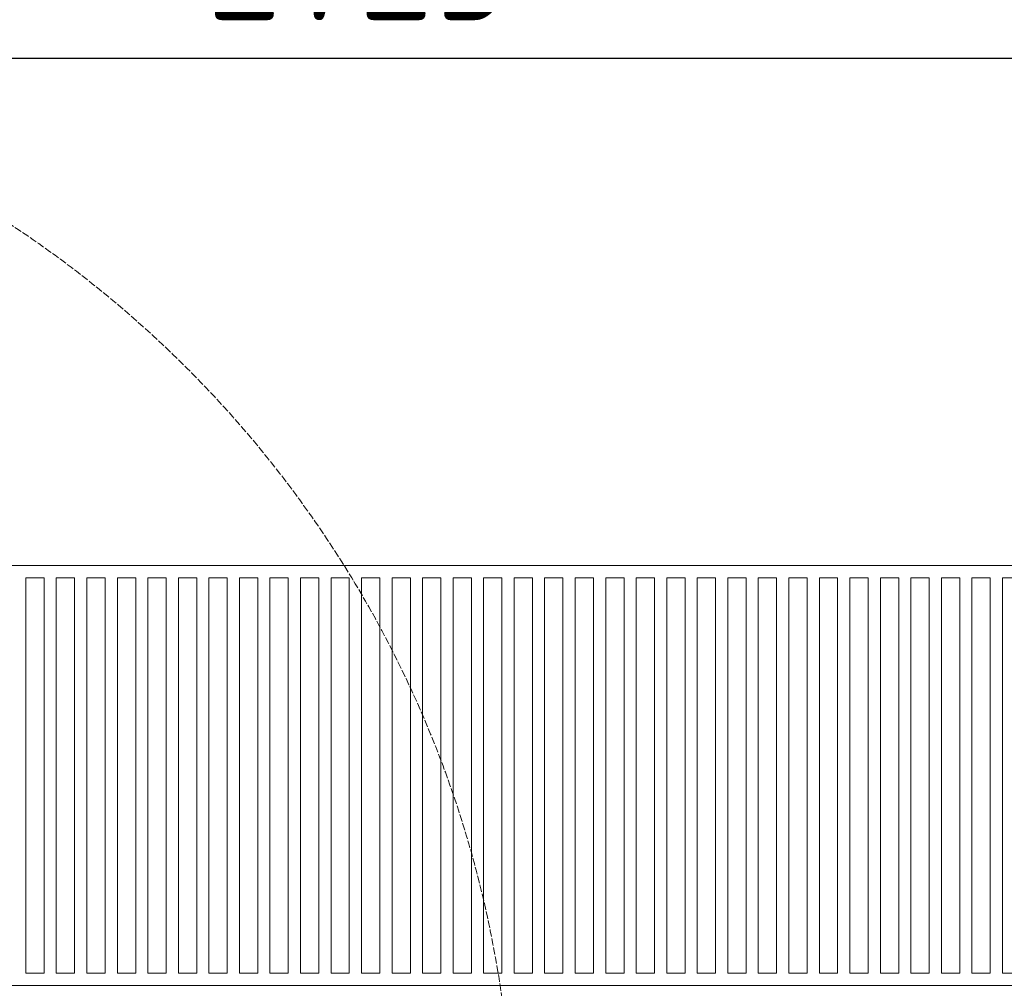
# Model space of a CAD drawing. Header units: inches. Extents: x -96941 to 10978768, y -673 to 1070890.
# Tile 120 of 256: x 58341 to 59148, y 3846 to 4639. Entities that reach past the tile are written whole.
import ezdxf

# ---------------------------------------------------------------- set-up
doc = ezdxf.new("R2010")
doc.units = ezdxf.units.IN
doc.linetypes.add('ACAD_ISO02W100', pattern=[15, 12, -3])
doc.layers.get('Defpoints').update_dxf_attribs({"color": 6, "lineweight": 9})
for name, color, linetype, lineweight in [('!_A_03_ČIARKOVANÁ', 41, 'ACAD_ISO02W100', 13), ('!_A_21_KÓTY', 3, 'Continuous', 9), ('!_A_23_ŠRAFY', 252, 'Continuous', 9)]:
    doc.layers.add(name, color=color, linetype=linetype, lineweight=lineweight)
doc.layers.add('!_A_52_NOVÉ KCIE', color=7, linetype='Continuous', lineweight=13, true_color=0xa30000)
doc.styles.add('Iso CP', font='isocp.shx', dxfattribs={"width": 0.8})
doc.dimstyles.new('1-50', dxfattribs={"dimscale": 50, "dimtxt": 2.5, "dimasz": 1.5, "dimexe": 1.25, "dimexo": 1, "dimtad": 1, "dimdec": 0, "dimrnd": 5, "dimdsep": 46, "dimtxsty": 'Iso CP', "dimblk1": 'OBLIQUE', "dimblk2": 'OBLIQUE', "dimsah": 1, "dimcen": 2.5, "dimclrt": 4, "dimadec": 0, "dimazin": 0, "dimtfac": 1, "dimtdec": 0, "dimtmove": 1, "dimatfit": 3, "dimldrblk": 'OBLIQUE', "dimfxl": 5, "dimfxlon": 1, "dimtfill": 1, "dimtolj": 1, "dimtzin": 0, "dimarcsym": 0})

# ---------------------------------------------------------------- blocks, each defined once
blk = doc.blocks.new('_Oblique')
at = {"color": 0, "linetype": 'ByBlock', "lineweight": -2}
blk.add_line((-0.5, -0.5), (0.5, 0.5), dxfattribs=at)
blk = doc.blocks.new('*D2464')
at = {"layer": '!_A_21_KÓTY', "color": 0, "lineweight": -2, "transparency": 16777216}
for p, q in [((57257.66, 4857.76), (57257.66, 4545.26)), ((59982.59, 4857.76), (59982.59, 4545.26)), ((59982.59, 4607.76), (57257.66, 4607.76))]:
    blk.add_line(p, q, dxfattribs=at)
at = {"layer": 'Defpoints', "color": 0, "transparency": 16777216}
for p in [(57257.66, 5646.13), (59982.59, 5289.83), (57257.66, 4607.76)]:
    blk.add_point(p, dxfattribs=at)
at = {"layer": '!_A_21_KÓTY', "color": 0, "lineweight": -2, "transparency": 16777216, "xscale": 75, "yscale": 75, "zscale": 75, "rotation": 180}
blk.add_blockref('_Oblique', (57257.66, 4607.76), dxfattribs=at)
at = {"layer": '!_A_21_KÓTY', "color": 0, "lineweight": -2, "transparency": 16777216, "xscale": 75, "yscale": 75, "zscale": 75}
blk.add_blockref('_Oblique', (59982.59, 4607.76), dxfattribs=at)
at = {"layer": '!_A_21_KÓTY', "color": 4, "transparency": 16777216, "insert": (58620.13, 4701.52), "char_height": 125, "attachment_point": 5, "style": 'Iso CP', "bg_fill": 3, "box_fill_scale": 1.1, "bg_fill_color": 256, "bg_fill_true_color": 13158600, "bg_fill_transparency": 0}
blk.add_mtext('\\A1;2725', dxfattribs=at)

msp = doc.modelspace()

# ---------------------------------------------------------------- linework, layer by layer
at = {"layer": '!_A_03_ČIARKOVANÁ', "color": 14, "ltscale": 0.5, "true_color": 0xa30000}
msp.add_arc((57833.485, 3709.244), 911.75, 0, 90, dxfattribs=at)
at = {"layer": '!_A_23_ŠRAFY', "color": 14, "true_color": 0xa30000}
for points in [[(58346.233, 3858.126), (58346.233, 4182.126), (58361.233, 4182.126), (58361.233, 3858.126)], [(58371.233, 3858.126), (58371.233, 4182.126), (58386.233, 4182.126), (58386.233, 3858.126)], [(58396.233, 3858.126), (58396.233, 4182.126), (58411.233, 4182.126), (58411.233, 3858.126)], [(58421.233, 3858.126), (58421.233, 4182.126), (58436.233, 4182.126), (58436.233, 3858.126)], [(58446.233, 3858.126), (58446.233, 4182.126), (58461.233, 4182.126), (58461.233, 3858.126)], [(58471.233, 3858.126), (58471.233, 4182.126), (58486.233, 4182.126), (58486.233, 3858.126)], [(58496.233, 3858.126), (58496.233, 4182.126), (58511.233, 4182.126), (58511.233, 3858.126)], [(58521.233, 3858.126), (58521.233, 4182.126), (58536.233, 4182.126), (58536.233, 3858.126)], [(58546.233, 3858.126), (58546.233, 4182.126), (58561.233, 4182.126), (58561.233, 3858.126)], [(58571.233, 3858.126), (58571.233, 4182.126), (58586.233, 4182.126), (58586.233, 3858.126)], [(58596.233, 3858.126), (58596.233, 4182.126), (58611.233, 4182.126), (58611.233, 3858.126)], [(58621.233, 3858.126), (58621.233, 4182.126), (58636.233, 4182.126), (58636.233, 3858.126)], [(58646.233, 3858.126), (58646.233, 4182.126), (58661.233, 4182.126), (58661.233, 3858.126)], [(58671.233, 3858.126), (58671.233, 4182.126), (58686.233, 4182.126), (58686.233, 3858.126)], [(58696.233, 3858.126), (58696.233, 4182.126), (58711.233, 4182.126), (58711.233, 3858.126)], [(58721.233, 3858.126), (58721.233, 4182.126), (58736.233, 4182.126), (58736.233, 3858.126)], [(58746.233, 3858.126), (58746.233, 4182.126), (58761.233, 4182.126), (58761.233, 3858.126)], [(58771.233, 3858.126), (58771.233, 4182.126), (58786.233, 4182.126), (58786.233, 3858.126)], [(58796.233, 3858.126), (58796.233, 4182.126), (58811.233, 4182.126), (58811.233, 3858.126)], [(58821.233, 3858.126), (58821.233, 4182.126), (58836.233, 4182.126), (58836.233, 3858.126)], [(58846.233, 3858.126), (58846.233, 4182.126), (58861.233, 4182.126), (58861.233, 3858.126)], [(58871.233, 3858.126), (58871.233, 4182.126), (58886.233, 4182.126), (58886.233, 3858.126)], [(58896.233, 3858.126), (58896.233, 4182.126), (58911.233, 4182.126), (58911.233, 3858.126)], [(58921.233, 3858.126), (58921.233, 4182.126), (58936.233, 4182.126), (58936.233, 3858.126)], [(58946.233, 3858.126), (58946.233, 4182.126), (58961.233, 4182.126), (58961.233, 3858.126)], [(58971.233, 3858.126), (58971.233, 4182.126), (58986.233, 4182.126), (58986.233, 3858.126)], [(58996.233, 3858.126), (58996.233, 4182.126), (59011.233, 4182.126), (59011.233, 3858.126)], [(59021.233, 3858.126), (59021.233, 4182.126), (59036.233, 4182.126), (59036.233, 3858.126)], [(59046.233, 3858.126), (59046.233, 4182.126), (59061.233, 4182.126), (59061.233, 3858.126)], [(59071.233, 3858.126), (59071.233, 4182.126), (59086.233, 4182.126), (59086.233, 3858.126)], [(59096.233, 3858.126), (59096.233, 4182.126), (59111.233, 4182.126), (59111.233, 3858.126)], [(59121.233, 3858.126), (59121.233, 4182.126), (59136.233, 4182.126), (59136.233, 3858.126)], [(59146.233, 3858.126), (59146.233, 4182.126), (59161.233, 4182.126), (59161.233, 3858.126)]]:
    msp.add_lwpolyline(points, close=True, dxfattribs=at)
at = {"layer": '!_A_52_NOVÉ KCIE'}
msp.add_lwpolyline([(57528.733, 3848.126), (59328.733, 3848.126), (59328.733, 4192.126), (57528.733, 4192.126)], close=True, dxfattribs=at)

# ---------------------------------------------------------------- next in the draw order: dimensions: what is measured, and where the dimension line sits
at = {"layer": '!_A_21_KÓTY'}
dim = msp.add_linear_dim(base=(57257.665, 4607.759), p1=(59982.595, 5289.831), p2=(57257.665, 5646.129), dimstyle='1-50', dxfattribs=at)
dim.commit()
dim.dimension.update_dxf_attribs({"geometry": '*D2464', "text_midpoint": (58620.13, 4701.521)})

doc.saveas('drawing.dxf')
